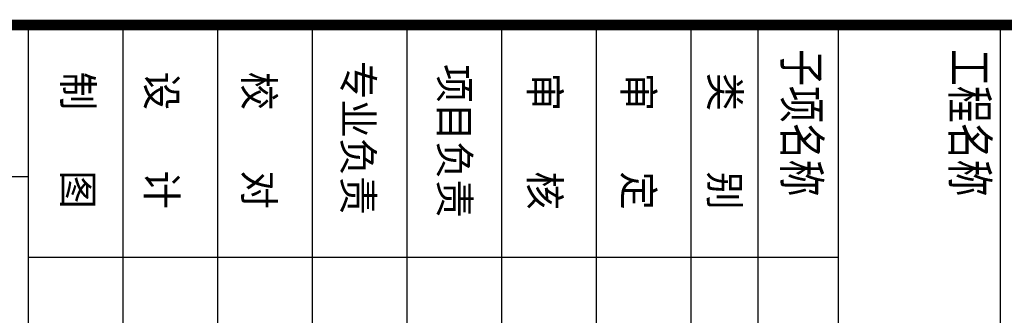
# Model space of a CAD drawing. Extents: x -424536 to -66822, y 139826 to 492209.
# Tile 43 of 69: x -148340 to -130025, y 152290 to 157793. Entities that reach past the tile are written whole.
import ezdxf

# ---------------------------------------------------------------- set-up
doc = ezdxf.new("R2010")
doc.units = 0
doc.header["$LTSCALE"] = 1000
doc.header["$MEASUREMENT"] = 0
doc.layers.add('4', color=4, linetype='Continuous')
doc.layers.add('图框', color=3, linetype='Continuous')
doc.styles.add('图框', font='txt', dxfattribs={"width": 0.8})

msp = doc.modelspace()

# ---------------------------------------------------------------- linework, layer by layer
at = {"layer": '4'}
msp.add_line((-133106.9, 142026.2), (-133106.9, 157693.6), dxfattribs=at)
at = {"layer": '图框', "color": 4}
for p, q in [((-148183.5, 157693.6), (-148183.5, 142026.2)), ((-146422.1, 157693.6), (-146422.1, 142026.2)), ((-144660.6, 157693.6), (-144660.6, 142026.2)), ((-142899.2, 157693.6), (-142899.2, 142026.2)), ((-141137.7, 157693.6), (-141137.7, 142026.2)), ((-139376.3, 157693.6), (-139376.3, 142026.2)), ((-137614.8, 157693.6), (-137614.8, 142026.2)), ((-135853.4, 157693.6), (-135853.4, 142026.2)), ((-134608.9, 157693.6), (-134608.9, 142026.2)), ((-130102.8, 157693.6), (-130102.8, 142026.2)), ((-148183.5, 154869.9), (-155294.1, 154869.9)), ((-133106.9, 153367.4), (-148183.5, 153367.4))]:
    msp.add_line(p, q, dxfattribs=at)
at = {"layer": '图框', "color": 4, "const_width": 199.1}
msp.add_lwpolyline([(-69022.3, 157693.6), (-157022.3, 157693.6)], dxfattribs=at)

# ---------------------------------------------------------------- texts
at = {"layer": '图框', "color": 4, "style": '图框', "width": 0.8}
for s, p in [('子项名称', (-134121.7, 157246.4)), ('工程名称', (-130994.7, 157246.4))]:
    msp.add_text(s, height=660, rotation=270, dxfattribs=at).set_placement(p)
at = {"layer": '图框', "color": 4, "style": '图框'}
for s, p in [('专业负责', (-142320.1, 157023.6)), ('制   图', (-147531.4, 156824.2)), ('设   计', (-145973.5, 156824.2)), ('校   对', (-144162.7, 156824.2)), ('项目负责', (-140526.5, 156964.1)), ('审   核', (-138848.1, 156806.8)), ('审   定', (-137106.8, 156806.8)), ('类   别', (-135498.5, 156806.8))]:
    msp.add_text(s, height=550, rotation=270, dxfattribs=at).set_placement(p)

doc.saveas('drawing.dxf')
